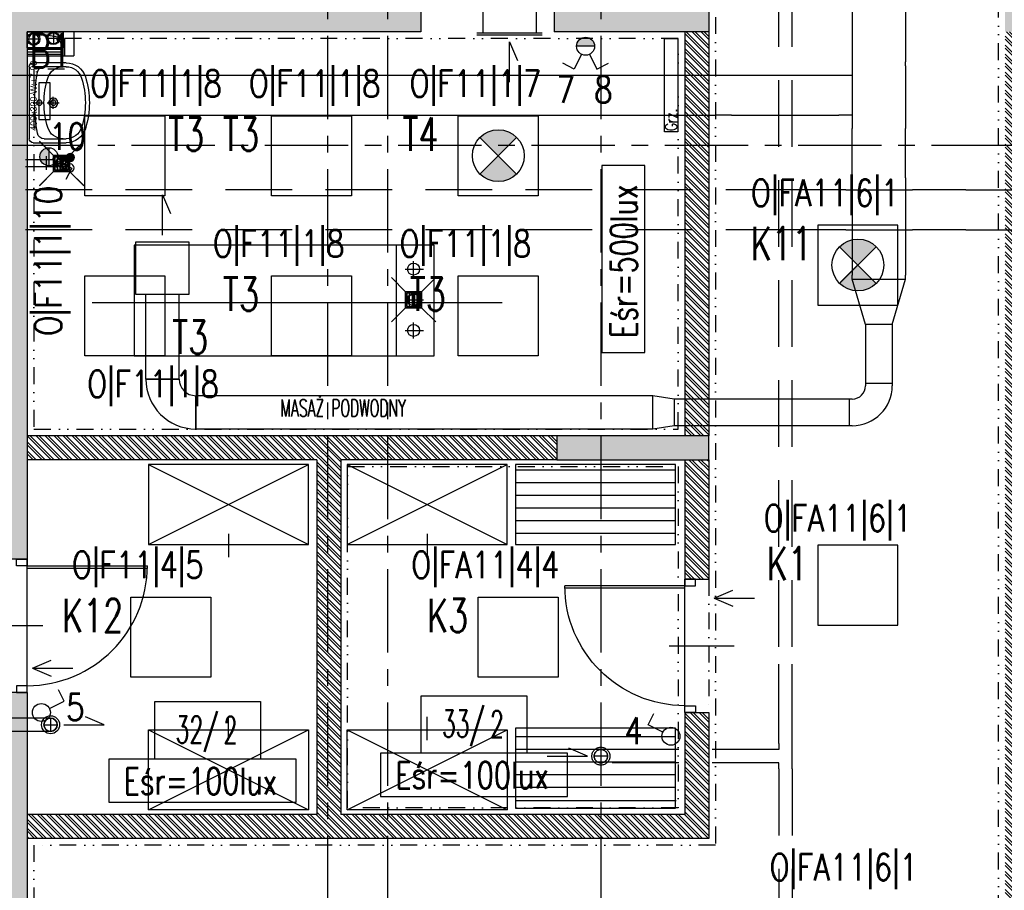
# Model space of a CAD drawing. Extents: x 41755 to 123924, y -112333 to 86187.
# Tile 187 of 256: x 100525 to 101263, y -9720 to -9067. Entities that reach past the tile are written whole.
import ezdxf
from ezdxf.enums import TextEntityAlignment as Align

# ---------------------------------------------------------------- set-up
doc = ezdxf.new("R2010")
doc.units = 0
doc.header["$LTSCALE"] = 50
for name, pattern in [('CENTER', [2, 1.25, -0.25, 0.25, -0.25]), ('DASHDOT', [1, 0.5, -0.25, 0, -0.25]), ('DASHED', [0.75, 0.5, -0.25]), ('DASHED2', [0.375, 0.25, -0.125]), ('DIVIDE', [31.75, 12.7, -6.35, 0, -6.35, 0, -6.35])]:
    doc.linetypes.add(name, pattern=pattern)
doc.layers.get('0').update_dxf_attribs({"color": 101, "linetype": 'CONTINUOUS'})
for name, color, linetype in [('Drz---drzwi', 5, 'CONTINUOUS'), ('E-90', 6, 'CONTINUOUS'), ('E35', 6, 'CONTINUOUS'), ('Ins-co', 2, 'CONTINUOUS'), ('Ins-kan', 54, 'CONTINUOUS'), ('Ins-went', 141, 'CONTINUOUS'), ('Ins-wod', 4, 'CONTINUOUS'), ('Opis-pom', 6, 'CONTINUOUS'), ('Opis_pom_ramka', 6, 'CONTINUOUS'), ('Os-osie glowne', 1, 'CENTER'), ('Przebicia', 4, 'CONTINUOUS'), ('Sc-beton', 7, 'CONTINUOUS'), ('Sc-beton-hatch', 86, 'CONTINUOUS'), ('Sc-cegla pustak', 42, 'CONTINUOUS'), ('Sc-cegla pustak-hatch', 8, 'CONTINUOUS'), ('Sc-gk', 120, 'CONTINUOUS'), ('Sc-nadproza kon', 5, 'DASHED2'), ('Sc-silikat', 61, 'CONTINUOUS'), ('Suf-widok', 8, 'CONTINUOUS'), ('W-otwor-strop', 1, 'CONTINUOUS'), ('Wyp-meble', 155, 'CONTINUOUS'), ('Wyp-sanitar', 131, 'CONTINUOUS')]:
    doc.layers.add(name, color=color, linetype=linetype)
doc.styles.add('dwg_opis podstawowy', font='romans.shx', dxfattribs={"width": 0.9})
doc.styles.add('KA wymiar', font='romans.shx', dxfattribs={"width": 0.6})
doc.styles.add('ROMANS', font='romans', dxfattribs={"width": 0.85})
doc.linetypes.add('BATTING', pattern='A,0.0001,-0.1,[134,ltypeshp.shx,S=0.1,R=0,X=-0.1,Y=0],-0.2,[134,ltypeshp.shx,S=0.1,R=180,X=0.1,Y=0],-0.1', length=0.4001)

# ---------------------------------------------------------------- blocks, each defined once
blk = doc.blocks.new('_0630_DRZWI_90')
at = {"ltscale": 7}
for p, q in [((5, 8), (5, 98)), ((6.8, 8), (6.8, 97.98))]:
    blk.add_line(p, q, dxfattribs=at)
at = {"ltscale": 25}
for p, q in [((50, 19.7), (50, -28.9)), ((5, 8), (0, 8)), ((0, 8), (5, 8)), ((0, 0), (0, 8)), ((95, 8), (5, 8)), ((5, 8), (5, 0)), ((95, 8), (95, 0)), ((100, 8), (95, 8)), ((100, 0), (100, 8)), ((5, 0), (0, 0)), ((5, 0), (0, 0)), ((95, 0), (100, 0)), ((95, 0), (100, 0))]:
    blk.add_line(p, q, dxfattribs=at)
at = {"ltscale": 7}
blk.add_arc((5, 8), 90, 0, 90, dxfattribs=at)
blk = doc.blocks.new('umywalka_60x45')
at = {"ltscale": 25}
for p, q in [((-27, 0), (27, 0)), ((-30, -27.72), (-30, -3)), ((0, -4.5), (0, -10.5)), ((30, -3), (30, -27.72)), ((-27, -27.72), (-27, -11.03)), ((3, -7.5), (-3, -7.5)), ((0, -13.5), (0, -22.5)), ((27, -11.03), (27, -27.72)), ((4.5, -18), (-4.5, -18))]:
    blk.add_line(p, q, dxfattribs=at)
for centre, radius in [((0, -7.5), 2), ((0, -18), 3.5), ((0, -18), 2)]:
    blk.add_circle(centre, radius, dxfattribs=at)
for centre, radius, start, end in [((27, -3), 3, 0, 90), ((-27, -3), 3, 90, 180), ((-22, -11.03), 5, 100.52627, 180), ((0, -129.43), 125.43, 79.47373, 100.52627), ((22, -11.03), 5, 0, 79.47373), ((-15, -25.28), 12, 107.3129, 180), ((0, -73.4), 62.4, 72.6871, 107.3129), ((15, -25.28), 12, 0, 72.6871), ((-15, -27.72), 15, 180, 252.6871), ((-15, -27.72), 12, 180, 252.6871), ((15, -27.72), 12, 287.3129, 0), ((15, -27.72), 15, 287.3129, 0), ((0, 20.4), 65.4, 252.6871, 287.3129), ((0, 20.4), 62.4, 252.6871, 287.3129)]:
    blk.add_arc(centre, radius, start, end, dxfattribs=at)
blk = doc.blocks.new('_opis_pom_metka')
at = {"layer": 'Opis_pom_ramka'}
blk.add_lwpolyline([(-33.13, 0), (32.87, 0), (32.87, -36), (-33.13, -36)], close=True, dxfattribs=at)
at = {"style": 'KA wymiar', "width": 0.6}
blk.add_attdef('KO/', text='', height=16.8, dxfattribs=at).set_placement((3.45, -25.87), align=Align.RIGHT)
blk.add_attdef('NR', (3.8, -26.16), '', height=16.8, dxfattribs=at)
blk = doc.blocks.new('_STRZAŁKA_WENT')
for q in [(-6.02, -14.01), (0, -30.24), (6.02, -14.01)]:
    blk.add_line((0, 0), q)
blk = doc.blocks.new('_dkjhsjhkfgh')
at = {"layer": 'Ins-went', "ltscale": 2}
for p, q in [((1358.44, 1622.6), (1358.44, 1337.5)), ((1398.44, 1622.6), (1398.44, 1337.5)), ((1358.44, 1337.52), (1358.44, 1287.52)), ((1398.44, 1334.52), (1398.44, 1337.52)), ((1398.44, 1334.52), (1398.44, 1290.52)), ((444.04, 1327.52), (1256.04, 1327.52)), ((1256.04, 1327.52), (1268.04, 1327.52)), ((1268.04, 1327.52), (1348.44, 1327.52)), ((1348.44, 1327.52), (1358.44, 1327.52)), ((444.04, 1297.52), (1256.04, 1297.52)), ((1268.04, 1297.52), (1256.04, 1297.52)), ((1268.04, 1297.52), (1348.44, 1297.52)), ((1358.44, 1297.52), (1348.44, 1297.52)), ((1358.44, 1284.52), (1358.44, 1287.52)), ((1358.44, 1250.52), (1358.44, 1284.52)), ((1398.44, 1290.52), (1398.44, 1287.52)), ((1398.44, 1284.52), (1398.44, 1287.52)), ((1398.44, 1250.52), (1398.44, 1284.52)), ((1358.44, 1250.52), (1358.44, 1247.52)), ((1358.44, 1247.52, -3680), (1358.44, 1177.52, -3680)), ((1398.44, 1250.52), (1398.44, 1247.52)), ((1398.44, 1247.52, -3680), (1398.44, 1177.52, -3680)), ((1358.44, 1174.52), (1358.44, 1177.52)), ((1358.44, 1174.52), (1398.44, 1174.52)), ((1368.44, 1140.52), (1358.44, 1174.52)), ((1388.44, 1140.52), (1398.44, 1174.52)), ((1398.44, 1174.52), (1398.44, 1177.52)), ((1388.44, 1140.52), (1368.44, 1140.52)), ((1368.44, 1140.52), (1368.44, 1137.52)), ((1368.44, 1137.52), (1368.44, 1099.52)), ((1388.44, 1140.52), (1388.44, 1137.52)), ((1388.44, 1137.52), (1388.44, 1099.52)), ((853.84, 1099.52), (828.84, 1099.52)), ((828.84, 1099.52), (853.84, 1099.52)), ((1368.44, 1099.52), (1368.44, 1094.52)), ((1368.44, 1096.52), (1388.44, 1096.52)), ((1388.44, 1099.52), (1388.44, 1094.52)), ((866.34, 1087.02), (866.34, 1062.02)), ((866.34, 1062.02), (866.34, 1087.02)), ((1202.84, 1087.02), (866.34, 1087.02)), ((1208.84, 1087.02), (1202.84, 1087.02)), ((1224.84, 1084.52), (1208.84, 1087.02)), ((1208.84, 1062.02), (1208.84, 1087.02)), ((1224.84, 1084.52), (1224.84, 1064.52)), ((1227.84, 1084.52), (1224.84, 1084.52)), ((1353.44, 1084.52), (1227.84, 1084.52)), ((1358.44, 1084.52), (1353.44, 1084.52)), ((1356.44, 1064.52), (1356.44, 1084.52)), ((1224.84, 1064.52), (1208.84, 1062.02)), ((1227.84, 1064.52), (1224.84, 1064.52)), ((1353.44, 1064.52), (1227.84, 1064.52)), ((1358.44, 1064.52), (1353.44, 1064.52)), ((1202.84, 1062.02), (866.34, 1062.02)), ((1208.84, 1062.02), (1202.84, 1062.02)), ((757.43, 845.22), (757.43, 835.22)), ((752.43, 840.22), (762.43, 840.22))]:
    blk.add_line(p, q, dxfattribs=at)
for points in [[(841.34, 1207.5), (841.34, 1237.74), (847.37, 1223.73)], [(767.43, 840.22), (797.67, 840.22), (783.66, 846.24)]]:
    blk.add_lwpolyline(points, dxfattribs=at)
blk.add_lwpolyline([(821.49, 1202.5), (861.19, 1202.5), (861.19, 1162.8), (821.49, 1162.8)], close=True, dxfattribs=at)
for radius in [6.75, 5]:
    blk.add_circle((757.43, 840.22), radius, dxfattribs=at)
for centre, radius, start, end in [((866.34, 1099.52), 37.5, 180, 270), ((866.34, 1099.52), 12.5, 180, 270), ((1358.44, 1094.52), 10, 270, 0), ((1358.44, 1094.52), 30, 270, 0), ((757.43, 840.22), 5, 90, 270), ((757.43, 840.22), 5, 270, 90)]:
    blk.add_arc(centre, radius, start, end, dxfattribs=at)
for points in [[(828.84, 1099.52), (828.84, 1162.8)], [(853.84, 1099.52), (853.84, 1162.8)], [(757.43, 845.22), (671.73, 845.22)], [(757.43, 835.22), (671.73, 835.22)]]:
    blk.add_spline(points, degree=3, dxfattribs=at)
blk = doc.blocks.new('_ODWODNIENIE_KRATKA')
for p, q in [((-12, 0), (-22.61, 10.61)), ((0, 0), (10.61, 10.61)), ((-11, -2.99), (-1, -2.99)), ((-1, -4.99), (-11, -4.99)), ((-11, -6.99), (-1, -6.99)), ((-22.61, -22.6), (-12, -11.99)), ((-1, -8.99), (-11, -8.99)), ((10.61, -22.6), (0, -11.99))]:
    blk.add_line(p, q)
for points in [[(0, -11.99), (0, 0), (-12, 0), (-12, -11.99)], [(-1, -10.99), (-1, -1), (-11, -1), (-11, -10.99)]]:
    blk.add_lwpolyline(points, close=True)
blk = doc.blocks.new('_dfkfjhk')
blk.add_hatch(color=256).paths.add_polyline_path([(-1.62, -30.68, 1), (-1.62, -36.67, 1)])
for p, q in [((0, 0), (0, -20.8)), ((5.2, 0), (5.2, -20.8)), ((-2.6, -15.6), (7.8, -15.6)), ((-0.5, -29.55), (-0.06, -26.96)), ((2.04, -28.63), (-0.5, -29.55)), ((-0.06, -26.96), (2.04, -28.63))]:
    blk.add_line(p, q)
for centre in [(-1.62, -33.67), (6.31, -33.51)]:
    blk.add_circle(centre, 3)
for centre, radius, start, end in [((-0.18, -22.87), 2.08, 85.0473, 258.62939), ((5.02, -22.87), 2.08, 85.0473, 258.62939), ((-1.63, -27.25), 2.57, 296.22445, 65.93842), ((3.57, -27.25), 2.57, 296.22445, 65.93842)]:
    blk.add_arc(centre, radius, start, end)
for points in [[(-0.06, -26.96), (2.04, -28.63), (-0.5, -29.55)], [(5.2, -26.96), (7.3, -28.63), (4.76, -29.55)]]:
    blk.add_solid(points)

msp = doc.modelspace()

# ---------------------------------------------------------------- hatches: boundary and pattern name
at = {"layer": 'E35'}
for points in [[(100942.757, -9086.548), (100956.257, -9086.548, 1)], [(100547.16, -9176.135), (100547.16, -9162.635, 1)]]:
    msp.add_hatch(color=256, dxfattribs=at).paths.add_polyline_path(points)
h = msp.add_hatch(color=256, dxfattribs=at)
edge = h.paths.add_edge_path()
edge.add_line((100884.07, -9168.641), (100897.816, -9154.895))
edge.add_ellipse((100884.07, -9168.641), major_axis=(13.746, 13.746), ratio=1, start_angle=360, end_angle=450)
edge.add_line((100870.324, -9154.895), (100884.07, -9168.641))
edge = h.paths.add_edge_path()
edge.add_line((100897.816, -9182.388), (100884.07, -9168.641))
edge.add_line((100884.07, -9168.641), (100870.324, -9182.388))
edge.add_ellipse((100884.07, -9168.641), major_axis=(-13.746, 13.746), ratio=1, start_angle=90, end_angle=180)
h = msp.add_hatch(color=256, dxfattribs=at)
edge = h.paths.add_edge_path()
edge.add_line((101153.684, -9250.641), (101167.43, -9236.895))
edge.add_ellipse((101153.684, -9250.641), major_axis=(13.746, 13.746), ratio=1, start_angle=360, end_angle=450)
edge.add_line((101139.938, -9236.895), (101153.684, -9250.641))
edge = h.paths.add_edge_path()
edge.add_line((101167.43, -9264.388), (101153.684, -9250.641))
edge.add_line((101153.684, -9250.641), (101139.938, -9264.388))
edge.add_ellipse((101153.684, -9250.641), major_axis=(-13.746, 13.746), ratio=1, start_angle=90, end_angle=180)
at = {"layer": 'Sc-beton-hatch'}
h = msp.add_hatch(dxfattribs=at)
h.set_pattern_fill('ANSI33', color=256, style=0)
h.set_pattern_definition([(45, (48983.4185, 565.478), (-4.49012806, 4.49012806), []), (45, (48987.9087, 565.478), (-4.49012806, 4.49012806), [3.175, -1.5875])])
h.paths.add_polyline_path([(102400.966, -5400.641), (102380.966, -5400.641), (102380.966, -5500.641), (102330.966, -5500.641), (102330.966, -5520.641), (102380.966, -5520.641), (102380.966, -5973.641), (102400.966, -5973.641)])
h.paths.add_polyline_path([(101710.966, -5330.585), (101710.966, -5560.641), (101730.966, -5560.641), (101730.966, -5520.641), (101770.966, -5520.641), (101770.966, -5500.641), (101730.966, -5500.641), (101730.966, -5327.797, 0.0068353), (101990.084, -5287.78), (101987.07, -5268.006, -0.0084051), (101668.963, -5316.121), (101671.621, -5335.944, 0.0010351)])
h.paths.add_polyline_path([(101738.466, -5895.641), (101703.466, -5895.641), (101703.466, -5930.641), (101738.466, -5930.641)])
h.paths.add_polyline_path([(101695.966, -6277.641), (101730.966, -6277.641), (101730.966, -6242.641), (101695.966, -6242.641)])
h.paths.add_polyline_path([(102400.966, -6108.641), (102380.966, -6108.641), (102380.966, -6330.641), (102400.966, -6330.641)])
h.paths.add_polyline_path([(100985.966, -5895.641), (100950.966, -5895.641), (100950.966, -5930.641), (100985.966, -5930.641)], flags=17)
h.paths.add_polyline_path([(100765.966, -5910.641), (100765.966, -5413.927, 0.0063955), (101010.966, -5401.354), (101009.686, -5381.395, -0.0079596), (100705.366, -5396.058), (100706.01, -5416.048, 0.0010422), (100745.966, -5414.677), (100745.966, -6082.641), (100765.966, -6082.641), (100765.966, -5930.641), (100798.966, -5930.641), (100798.966, -5930.637), (100798.966, -5910.641)])
h.paths.add_polyline_path([(100310.966, -6262.641), (100410.966, -6262.641), (100410.966, -6460.641), (100430.966, -6460.641), (100430.966, -6262.641), (100765.966, -6262.641), (100765.966, -6237.641), (100745.966, -6237.641), (100745.966, -6242.641), (100330.966, -6242.641), (100330.966, -5420.801, 0.0010428), (100370.966, -5420.993), (100371.02, -5400.99, -0.0015651), (100310.966, -5400.641)])
h.paths.add_polyline_path([(100970.966, -6242.641), (100950.966, -6242.641), (100950.966, -6900.641), (100927.966, -6900.641), (100927.966, -6920.641), (100950.966, -6920.641), (100950.966, -7503.141), (100970.966, -7503.141), (100970.966, -6920.641), (101261.966, -6920.641), (101261.966, -7235.641), (101281.966, -7235.641), (101334.966, -7235.641), (101334.966, -7215.641), (101281.966, -7215.641), (101281.966, -6900.641), (100970.966, -6900.641)])
h.paths.add_polyline_path([(100410.966, -6710.641), (100430.966, -6710.641), (100430.966, -6610.641), (100410.966, -6610.641)])
h.paths.add_polyline_path([(100410.966, -6960.641), (100430.966, -6960.641), (100430.966, -6920.641), (100470.966, -6920.641), (100470.966, -6900.641), (100430.966, -6900.641), (100430.966, -6860.641), (100410.966, -6860.641)])
h.paths.add_polyline_path([(100790.966, -6920.641), (100790.966, -6900.641), (100725.966, -6900.641), (100725.966, -6920.641)])
h.paths.add_polyline_path([(101334.966, -6920.641), (101334.966, -6900.641), (101281.966, -6900.641), (101281.966, -6920.641)], flags=17)
h.paths.add_polyline_path([(101556.966, -6920.641), (101556.966, -6900.641), (101468.966, -6900.641), (101468.966, -6920.641)])
h.paths.add_polyline_path([(101710.966, -6900.641), (101690.966, -6900.641), (101690.966, -6920.641), (101710.966, -6920.641)])
h.paths.add_polyline_path([(101730.966, -6900.641), (101710.966, -6900.641), (101710.966, -6920.641), (101710.966, -7215.641), (101690.966, -7215.641), (101690.966, -7235.641), (101730.966, -7235.641)])
h.paths.add_polyline_path([(101488.966, -7215.641), (101468.966, -7215.641), (101468.966, -7235.641), (101556.966, -7235.641), (101556.966, -7215.641), (101503.966, -7215.641), (101503.966, -6920.641), (101488.966, -6920.641)])
h.paths.add_polyline_path([(102400.966, -6750.641), (102380.966, -6750.641), (102380.966, -7100.641), (102400.966, -7100.641)])
h.paths.add_polyline_path([(102400.966, -7200.641), (102380.966, -7200.641), (102380.966, -7465.641), (102400.966, -7465.641)])
h.paths.add_polyline_path([(102380.966, -7650.641), (102332.966, -7650.641), (102332.966, -7670.641), (102380.966, -7670.641), (102380.966, -8275.641), (102400.966, -8275.641), (102400.966, -7615.641), (102380.966, -7615.641)])
h.paths.add_polyline_path([(102133.966, -7650.641), (102133.966, -7670.641), (102227.966, -7670.641), (102227.966, -7650.641)])
h.paths.add_polyline_path([(101905.966, -7650.641), (101905.966, -7670.641), (102008.966, -7670.641), (102008.966, -7650.641)])
h.paths.add_polyline_path([(101710.966, -7670.641), (101710.966, -8400.641), (101685.966, -8400.641), (101685.966, -8420.641), (101730.966, -8420.641), (101730.966, -7670.641), (101770.966, -7670.641), (101770.966, -7650.641), (101227.466, -7650.641), (101227.466, -7670.641)])
h.paths.add_polyline_path([(100950.966, -7650.641), (100430.966, -7650.641), (100430.966, -7590.641), (100410.966, -7590.641), (100410.966, -7670.641), (100745.966, -7670.641), (101092.466, -7670.641), (101092.466, -7650.641), (100970.966, -7650.641), (100970.966, -7603.141), (100950.966, -7603.141)])
h.paths.add_polyline_path([(100410.966, -7440.641), (100430.966, -7440.641), (100430.966, -7397.641), (100410.966, -7397.641)])
h.paths.add_polyline_path([(100430.966, -7110.641), (100410.966, -7110.641), (100410.966, -7307.641), (100430.966, -7307.641)])
h.paths.add_polyline_path([(100745.966, -8420.641), (100765.966, -8420.641), (100765.966, -8400.641), (100410.966, -8400.641), (100410.966, -8420.641)])
h.paths.add_polyline_path([(100765.966, -8420.641), (100785.966, -8420.641), (100785.966, -8400.641), (100765.966, -8400.641)])
h.paths.add_polyline_path([(100785.966, -8400.641), (100785.966, -8420.641), (101097.466, -8420.641), (101097.466, -8400.641)])
h.paths.add_polyline_path([(101322.966, -8420.641), (101322.966, -8400.641), (101227.466, -8400.641), (101227.466, -8420.641)], flags=17)
h.paths.add_polyline_path([(101432.966, -8400.641), (101432.966, -8420.641), (101575.966, -8420.641), (101575.966, -8400.641)])
h.paths.add_polyline_path([(101950.966, -8400.641), (101950.966, -8420.641), (102028.966, -8420.641), (102028.966, -8400.641)])
h.paths.add_polyline_path([(102138.966, -8400.641), (102138.966, -8420.641), (102380.966, -8420.641), (102380.966, -8445.641), (102400.966, -8445.641), (102400.966, -8375.641), (102380.966, -8375.641), (102380.966, -8400.641)])
h.paths.add_polyline_path([(102380.966, -8568.641), (102345.966, -8568.641), (102345.966, -8875.141), (102365.966, -8875.141), (102365.966, -8588.641), (102400.966, -8588.641), (102400.966, -8545.641), (102380.966, -8545.641)])
h.paths.add_polyline_path([(102365.966, -8995.141), (102345.966, -8995.141), (102345.966, -9050.641), (101950.966, -9050.641), (101950.966, -9075.641), (102345.966, -9075.641), (102345.966, -9105.641), (102365.966, -9105.641), (102365.966, -9075.641)])
h.paths.add_polyline_path([(102400.966, -9290.641), (102365.966, -9290.641), (102365.966, -9255.641), (102345.966, -9255.641), (102345.966, -9310.641), (102380.966, -9310.641), (102380.966, -9718.141), (102380.966, -9900.641), (101730.966, -9900.641), (101730.966, -9855.641), (101710.966, -9855.641), (101710.966, -9920.641), (102380.966, -9920.641), (102380.966, -10349.912), (102380.966, -10410.641), (102400.966, -10410.641), (102400.966, -10010.641), (102400.966, -9838.141)])
h.paths.add_polyline_path([(101730.966, -9529.641), (101710.966, -9529.641), (101710.966, -9725.641), (101730.966, -9725.641)], flags=17)
h.paths.add_polyline_path([(101710.966, -9419.641), (101730.966, -9419.641), (101730.966, -8640.641), (101710.966, -8640.641), (101710.966, -9050.641), (101414.966, -9050.641), (101414.966, -9075.641), (101710.966, -9075.641)])
h.paths.add_polyline_path([(101263.966, -9050.641), (101263.966, -9075.641), (101304.966, -9075.641), (101304.966, -9050.641)])
h.paths.add_polyline_path([(101041.966, -9075.641), (101041.966, -9050.641), (100925.966, -9050.641), (100925.966, -9075.641)])
h.paths.add_polyline_path([(100825.966, -9075.641), (100825.966, -9050.641), (100530.966, -9050.641), (100530.966, -9035.641), (100510.966, -9035.641), (100510.966, -9050.641), (100270.966, -9050.641), (100270.966, -9075.641), (100510.966, -9075.641), (100510.966, -9471.141), (100530.966, -9471.141), (100530.966, -9075.641)])
h.paths.add_polyline_path([(100530.966, -8906.641), (100510.966, -8906.641), (100510.966, -8938.641), (100530.966, -8938.641)])
h.paths.add_polyline_path([(100220.966, -9075.641), (100220.966, -9050.641), (100170.966, -9050.641), (100170.966, -9075.641)])
h.paths.add_polyline_path([(100120.966, -9075.641), (100120.966, -9050.641), (100070.966, -9050.641), (100070.966, -9075.641)])
h.paths.add_polyline_path([(100020.966, -9075.641), (100020.966, -9050.641), (99970.966, -9050.641), (99970.966, -9075.641)])
h.paths.add_polyline_path([(99920.966, -9075.641), (99920.966, -9050.641), (99880.966, -9050.641), (99880.966, -9957.641), (99980.966, -9957.641), (99980.966, -9972.641), (100000.966, -9972.641), (100000.966, -9937.641), (99900.966, -9937.641), (99900.966, -9075.641)])
h.paths.add_polyline_path([(101041.966, -9396.641), (101041.966, -9378.641), (100927.966, -9378.641), (100927.966, -9396.641)])
h.paths.add_polyline_path([(100510.966, -9725.641), (100530.966, -9725.641), (100530.966, -9571.141), (100510.966, -9571.141)])
h.paths.add_polyline_path([(100000.966, -10090.641), (100000.966, -10072.641), (99980.966, -10072.641), (99980.966, -10090.641), (99780.966, -10090.641), (99780.966, -10445.641), (100510.966, -10445.641), (100510.966, -10485.641), (100530.966, -10485.641), (100530.966, -10445.641), (100580.966, -10445.641), (100580.966, -10425.641), (100530.966, -10425.641), (100530.966, -10270.641), (100510.966, -10270.641), (100510.966, -10425.641), (99800.966, -10425.641), (99800.966, -10110.641), (100510.966, -10110.641), (100510.966, -10120.641), (100530.966, -10120.641), (100530.966, -9855.641), (100510.966, -9855.641), (100510.966, -10090.641)])
h.paths.add_polyline_path([(100970.966, -9920.641), (101087.466, -9920.641), (101087.466, -9900.641), (100750.966, -9900.641), (100750.966, -9920.641), (100950.966, -9920.641), (100950.966, -10425.641), (100730.966, -10425.641), (100730.966, -10445.641), (100790.966, -10445.641), (100790.966, -10485.641), (100810.966, -10485.641), (100810.966, -10445.641), (101070.966, -10445.641), (101070.966, -10425.641), (100970.966, -10425.641)])
h.paths.add_polyline_path([(101197.466, -9900.641), (101197.466, -9920.641), (101261.966, -9920.641), (101261.966, -10425.641), (101220.966, -10425.641), (101220.966, -10445.641), (101802.966, -10445.641), (101802.966, -10425.641), (101281.966, -10425.641), (101281.966, -9900.641)])
h.paths.add_polyline_path([(102365.966, -10445.641), (102365.966, -10425.641), (102320.966, -10425.641), (102320.966, -10445.641)])
h.paths.add_polyline_path([(102383.466, -10428.141), (102365.966, -10445.641), (102400.966, -10445.641)])
h.paths.add_polyline_path([(102365.966, -10410.641), (102365.966, -10445.641), (102383.466, -10428.141)])
h.paths.add_polyline_path([(102365.966, -10410.641), (102383.466, -10428.141), (102400.966, -10410.641)])
h.paths.add_polyline_path([(102400.966, -10410.641), (102383.466, -10428.141), (102400.966, -10445.641)])
at = {"layer": 'Sc-cegla pustak-hatch'}
h = msp.add_hatch(dxfattribs=at)
h.set_pattern_fill('ANSI32', color=256, scale=0.5, angle=90, style=0)
h.set_pattern_definition([(135, (48983.4185, 565.478), (-3.36759605, -3.36759605), []), (135, (48983.4185, 567.723), (-3.36759605, -3.36759605), [])])
h.paths.add_polyline_path([(101775.966, -6918.641), (101775.966, -6900.641), (101730.966, -6900.641), (101730.966, -6918.641)])
h.paths.add_polyline_path([(101950.966, -6918.641), (101950.966, -7430.641), (101968.966, -7430.641), (101968.966, -7403.641), (102042.966, -7403.641), (102050.966, -7403.641), (102050.966, -7411.641), (102042.966, -7411.641), (102042.966, -7430.641), (102068.766, -7430.641), (102068.766, -7412.641), (102060.966, -7412.641), (102060.966, -7385.641), (101968.966, -7385.641), (101968.966, -7036.641), (102033.966, -7036.641), (102033.966, -7018.641), (101968.966, -7018.641), (101968.966, -6900.641), (101905.966, -6900.641), (101905.966, -6918.641)])
h.paths.add_polyline_path([(102133.966, -7018.641), (102133.966, -7036.641), (102380.966, -7036.641), (102380.966, -7018.641)])
h.paths.add_polyline_path([(102380.966, -7430.641), (102380.966, -7412.641), (102168.766, -7412.641), (102168.766, -7430.641)])
h.paths.add_polyline_path([(101950.966, -7898.641), (101968.966, -7898.641), (101968.966, -7670.641), (101950.966, -7670.641)])
h.paths.add_polyline_path([(101078.966, -7412.641), (101078.966, -7144.641), (101060.966, -7144.641), (101060.966, -7430.641), (101261.966, -7430.641), (101261.966, -7473.141), (101279.966, -7473.141), (101279.966, -7402.641), (101261.966, -7402.641), (101261.966, -7412.641)])
h.paths.add_polyline_path([(101279.966, -7235.641), (101261.966, -7235.641), (101261.966, -7302.641), (101279.966, -7302.641)])
h.paths.add_polyline_path([(100885.966, -7412.641), (100885.966, -7430.641), (100950.966, -7430.641), (100950.966, -7412.641)])
h.paths.add_polyline_path([(100785.966, -7430.641), (100785.966, -7412.641), (100727.966, -7412.641), (100727.966, -7430.641)])
h.paths.add_polyline_path([(100637.966, -7430.641), (100637.966, -7412.641), (100430.966, -7412.641), (100430.966, -7430.641)])
h.paths.add_polyline_path([(100410.966, -7790.641), (100428.966, -7790.641), (100428.966, -7670.641), (100410.966, -7670.641)])
h.paths.add_polyline_path([(100410.966, -8005.641), (100428.966, -8005.641), (100428.966, -8000.641), (101023.966, -8000.641), (101023.966, -8064.641), (101041.966, -8064.641), (101041.966, -7926.641), (101023.966, -7926.641), (101023.966, -7982.641), (100765.966, -7982.641), (100765.966, -7900.641), (100747.966, -7900.641), (100747.966, -7982.641), (100428.966, -7982.641), (100428.966, -7940.641), (100410.966, -7940.641)])
h.paths.add_polyline_path([(100765.966, -7670.641), (100747.966, -7670.641), (100747.966, -7800.641), (100765.966, -7800.641)])
h.paths.add_polyline_path([(101041.966, -7670.641), (101023.966, -7670.641), (101023.966, -7826.641), (101041.966, -7826.641)])
h.paths.add_polyline_path([(101279.966, -7603.141), (101261.966, -7603.141), (101261.966, -7650.641), (101279.966, -7650.641)])
h.paths.add_polyline_path([(101279.966, -7670.641), (101261.966, -7670.641), (101261.966, -8400.641), (101279.966, -8400.641), (101279.966, -8004.641), (101575.966, -8004.641), (101575.966, -7986.641), (101279.966, -7986.641)])
h.paths.add_polyline_path([(101041.966, -8164.641), (101023.966, -8164.641), (101023.966, -8400.641), (101041.966, -8400.641)])
h.paths.add_polyline_path([(100428.966, -8155.641), (100410.966, -8155.641), (100410.966, -8220.641), (100428.966, -8220.641)])
h.paths.add_polyline_path([(100410.966, -8400.641), (100428.966, -8400.641), (100428.966, -8370.641), (100410.966, -8370.641)])
h.paths.add_polyline_path([(100428.966, -8435.641), (100428.966, -8420.641), (100410.966, -8420.641), (100410.966, -8435.641)])
h.paths.add_polyline_path([(100410.966, -8650.641), (100428.966, -8650.641), (100428.966, -8585.641), (100410.966, -8585.641)])
h.paths.add_polyline_path([(100410.966, -8924.641), (100510.966, -8924.641), (100510.966, -8906.641), (100428.966, -8906.641), (100428.966, -8800.641), (100410.966, -8800.641)])
h.paths.add_polyline_path([(100747.966, -8740.641), (100765.966, -8740.641), (100765.966, -8432.641), (100747.966, -8432.641)])
h.paths.add_polyline_path([(101023.966, -9050.641), (101041.966, -9050.641), (101041.966, -8895.641), (101023.966, -8895.641)])
h.paths.add_polyline_path([(101023.966, -8795.641), (101041.966, -8795.641), (101041.966, -8420.641), (101023.966, -8420.641)])
h.paths.add_polyline_path([(101710.966, -8004.641), (101710.966, -7986.641), (101685.966, -7986.641), (101685.966, -8004.641)])
h.paths.add_polyline_path([(101977.966, -8028.641), (101977.966, -8102.641), (101950.966, -8102.641), (101950.966, -8400.641), (101968.966, -8400.641), (101968.966, -8120.641), (102380.966, -8120.641), (102380.966, -8102.641), (101995.966, -8102.641), (101995.966, -8010.641), (101968.966, -8010.641), (101968.966, -7988.641), (101950.966, -7988.641), (101950.966, -8028.641)])
h.paths.add_polyline_path([(101968.966, -8658.641), (101968.966, -8420.641), (101950.966, -8420.641), (101950.966, -8640.641), (101905.966, -8640.641), (101905.966, -8658.641)])
h.paths.add_polyline_path([(101950.966, -8778.641), (101950.966, -8796.641), (102345.966, -8796.641), (102345.966, -8778.641)])
h.paths.add_polyline_path([(101657.966, -8640.641), (101657.966, -8658.641), (101695.966, -8658.641), (101710.966, -8658.641), (101710.966, -8640.641)])
h.paths.add_polyline_path([(101775.966, -8658.641), (101775.966, -8640.641), (101730.966, -8640.641), (101730.966, -8658.641)])
h.paths.add_polyline_path([(101547.966, -8658.641), (101547.966, -8640.641), (101465.966, -8640.641), (101465.966, -8595.641), (101447.966, -8595.641), (101447.966, -8640.641), (101432.966, -8640.641), (101432.966, -8658.641)])
h.paths.add_polyline_path([(101465.966, -8420.641), (101447.966, -8420.641), (101447.966, -8465.641), (101465.966, -8465.641)])
h.paths.add_polyline_path([(101263.966, -8640.641), (101263.966, -9050.641), (101281.966, -9050.641), (101281.966, -8658.641), (101322.966, -8658.641), (101322.966, -8640.641)])
h.paths.add_polyline_path([(100530.966, -9378.641), (100530.966, -9396.641), (100747.966, -9396.641), (100747.966, -9662.641), (100530.966, -9662.641), (100530.966, -9680.641), (101041.966, -9680.641), (101041.966, -9586.141), (101023.966, -9586.141), (101023.966, -9662.641), (100765.966, -9662.641), (100765.966, -9396.641), (100927.966, -9396.641), (100927.966, -9378.641)])
h.paths.add_polyline_path([(101041.966, -9396.641), (101023.966, -9396.641), (101023.966, -9486.141), (101041.966, -9486.141)], flags=17)
h.paths.add_polyline_path([(101041.966, -9075.641), (101023.966, -9075.641), (101023.966, -9378.641), (101041.966, -9378.641)])
h.paths.add_polyline_path([(101664.077, -9409.641), (101664.077, -9391.641), (101281.966, -9391.641), (101281.966, -9075.641), (101263.966, -9075.641), (101263.966, -9725.641), (101281.966, -9725.641), (101281.966, -9680.641), (101710.966, -9680.641), (101710.966, -9662.641), (101281.966, -9662.641), (101281.966, -9409.641)])
h.paths.add_polyline_path([(102345.966, -9310.641), (102345.966, -9292.641), (101950.966, -9292.641), (101950.966, -9310.641)])
h.paths.add_polyline_path([(101950.966, -9552.641), (101968.966, -9552.641), (101968.966, -9542.641), (102380.966, -9542.641), (102380.966, -9524.641), (101968.966, -9524.641), (101968.966, -9418.641), (101950.966, -9418.641)])
h.paths.add_polyline_path([(101968.966, -9672.641), (101968.966, -9662.641), (101950.966, -9662.641), (101950.966, -9790.641), (101968.966, -9790.641), (101968.966, -9690.641), (102118.966, -9690.641), (102118.966, -9900.641), (102136.966, -9900.641), (102136.966, -9672.641)])
h.paths.add_polyline_path([(101950.966, -9890.641), (101950.966, -9900.641), (101968.966, -9900.641), (101968.966, -9890.641)])
h.paths.add_polyline_path([(101263.966, -9900.641), (101281.966, -9900.641), (101281.966, -9855.641), (101263.966, -9855.641)])
h.paths.add_polyline_path([(100768.966, -10090.641), (100768.966, -10030.641), (100750.966, -10030.641), (100750.966, -10120.641), (100768.966, -10120.641), (100768.966, -10108.641), (100950.966, -10108.641), (100950.966, -10090.641)])
h.paths.add_polyline_path([(100768.966, -10220.641), (100750.966, -10220.641), (100750.966, -10425.641), (100768.966, -10425.641)])
h.paths.add_polyline_path([(100768.966, -9930.641), (100768.966, -9920.641), (100750.966, -9920.641), (100750.966, -9930.641)])
at = {"layer": 'W-otwor-strop'}
for points in [[(100530.966, -9075.641), (100557.966, -9075.641), (100557.966, -9087.641), (100553.966, -9079.641)], [(100550.71, -9168.456), (100561.699, -9169.456), (100562.7, -9180.456), (100562.7, -9168.456)], [(100814.569, -9270.633), (100825.558, -9271.633), (100826.558, -9282.633), (100826.558, -9270.633)]]:
    msp.add_hatch(color=256, dxfattribs=at).paths.add_polyline_path(points)

# ---------------------------------------------------------------- linework, layer by layer
at = {"layer": 'E35'}
for p, q in [((100956.257, -9086.548), (100942.757, -9086.548)), ((100946.485, -9092.583), (100940.959, -9103.619)), ((100952.529, -9092.583), (100958.055, -9103.619)), ((100940.959, -9103.619), (100932.423, -9099.345)), ((100958.055, -9103.619), (100966.591, -9099.345)), ((100870.324, -9154.895), (100897.816, -9182.388)), ((100870.324, -9182.388), (100897.816, -9154.895)), ((100547.16, -9162.635), (100547.16, -9176.135)), ((100553.196, -9172.407), (100564.231, -9177.933)), ((100564.231, -9177.933), (100559.957, -9186.469)), ((101139.938, -9236.895), (101167.43, -9264.388)), ((101139.938, -9264.388), (101167.43, -9236.895)), ((100558.565, -9577.705), (100554.291, -9569.17)), ((100547.529, -9583.231), (100558.565, -9577.705)), ((100996.367, -9595.479), (101000.641, -9586.944)), ((101007.403, -9601.005), (100996.367, -9595.479))]:
    msp.add_line(p, q, dxfattribs=at)
at = {"layer": 'E35', "linetype": 'Continuous', "ltscale": 0.3}
for p, q in [((100871.11, -9181.601), (100897.03, -9155.681)), ((101140.724, -9263.601), (101166.644, -9237.681))]:
    msp.add_line(p, q, dxfattribs=at)
at = {"layer": 'E35'}
msp.add_lwpolyline([(100539.714, -9141.6), (100547.988, -9141.6), (100547.988, -9113.902), (100539.714, -9113.902)], close=True, dxfattribs=at)
at = {"layer": 'E35', "linetype": 'Continuous', "ltscale": 0.3}
for points in [[(100574.135, -9138.641), (100634.135, -9138.641), (100634.135, -9198.641), (100574.135, -9198.641)], [(100714.103, -9138.641), (100774.103, -9138.641), (100774.103, -9198.641), (100714.103, -9198.641)], [(100854.07, -9138.641), (100914.07, -9138.641), (100914.07, -9198.641), (100854.07, -9198.641)], [(100993.928, -9316.363), (100993.928, -9176.03), (100961.649, -9176.03), (100961.649, -9316.363)], [(101123.684, -9280.641), (101183.684, -9280.641), (101183.684, -9220.641), (101123.684, -9220.641)], [(100574.135, -9258.641), (100634.135, -9258.641), (100634.135, -9318.641), (100574.135, -9318.641)], [(100714.103, -9258.641), (100774.103, -9258.641), (100774.103, -9318.641), (100714.103, -9318.641)], [(100854.07, -9258.641), (100914.07, -9258.641), (100914.07, -9318.641), (100854.07, -9318.641)], [(101123.684, -9520.641), (101183.684, -9520.641), (101183.684, -9460.641), (101123.684, -9460.641)], [(100608.466, -9499.641), (100668.466, -9499.641), (100668.466, -9559.641), (100608.466, -9559.641)], [(100869.042, -9499.641), (100929.042, -9499.641), (100929.042, -9559.641), (100869.042, -9559.641)], [(100795.708, -9649.138), (100936.041, -9649.138), (100936.041, -9616.86), (100795.708, -9616.86)], [(100592.079, -9653.586), (100732.412, -9653.586), (100732.412, -9621.307), (100592.079, -9621.307)]]:
    msp.add_lwpolyline(points, close=True, dxfattribs=at)
at = {"layer": 'E35', "color": 5, "linetype": 'Continuous', "ltscale": 0.3}
msp.add_lwpolyline([(100854.07, -9258.641), (100914.07, -9258.641), (100914.07, -9318.641), (100854.07, -9318.641)], close=True, dxfattribs=at)
at = {"layer": 'E35'}
for centre, radius in [((100949.507, -9086.548), 6.75), ((100884.07, -9168.641), 19.44), ((100547.16, -9169.385), 6.75), ((101153.684, -9250.641), 19.44), ((100541.494, -9586.254), 6.75), ((101013.438, -9604.027), 6.75)]:
    msp.add_circle(centre, radius, dxfattribs=at)
at = {"layer": 'Ins-co'}
msp.add_lwpolyline([(101008.761, -9080.837), (101018.761, -9080.837), (101018.761, -9150.837), (101008.761, -9150.837)], close=True, dxfattribs=at)
at = {"layer": 'Ins-kan', "linetype": 'Continuous', "ltscale": 0.3}
for p, q in [((100535.715, -9086.367), (100535.715, -9075.867)), ((100550.57, -9075.862), (100550.57, -9085.312)), ((100540.965, -9081.117), (100530.465, -9081.117)), ((100545.845, -9080.587), (100555.295, -9080.587))]:
    msp.add_line(p, q, dxfattribs=at)
at = {"layer": 'Ins-kan', "linetype": 'DASHED', "ltscale": 0.3}
for p, q in [((100551.96, -9174.515), (100561.41, -9174.515)), ((100556.685, -9169.79), (100556.685, -9179.24)), ((100815.819, -9276.692), (100825.269, -9276.692)), ((100820.544, -9271.967), (100820.544, -9281.417))]:
    msp.add_line(p, q, dxfattribs=at)
at = {"layer": 'Ins-kan', "linetype": 'Continuous', "ltscale": 0.3}
for centre, radius in [((100535.715, -9081.117), 4.77), ((100550.57, -9080.587), 4.725), ((100550.57, -9080.587), 4.125)]:
    msp.add_circle(centre, radius, dxfattribs=at)
at = {"layer": 'Ins-kan', "linetype": 'DASHED', "ltscale": 0.3}
for centre, radius in [((100556.685, -9174.515), 4.725), ((100556.685, -9174.515), 4.125), ((100820.544, -9276.692), 4.725), ((100820.544, -9276.692), 4.125)]:
    msp.add_circle(centre, radius, dxfattribs=at)
at = {"layer": 'Ins-kan', "linetype": 'Continuous', "ltscale": 0.3, "extrusion": (2.17336e-70, 9.7811e-55, -1)}
msp.add_ellipse((100535.715, -9081.117), major_axis=(2.722, 2.722), ratio=1, start_param=3.9269908, end_param=10.2101761, dxfattribs=at)
at = {"layer": 'Ins-went', "linetype": 'DASHED', "ltscale": 2}
for p, q in [((100872.555, -9030.725), (100872.555, -9075.625)), ((100912.555, -9030.725), (100912.555, -9075.625)), ((101094.366, -9536.925), (101094.366, -9055.725)), ((101104.366, -9536.925), (101104.366, -9055.725)), ((100917.055, -9076.625), (100868.055, -9076.625)), ((100917.055, -9078.125), (100868.055, -9078.125)), ((100872.555, -9075.625), (100872.555, -9076.625)), ((100912.555, -9075.625), (100912.555, -9076.625)), ((101104.558, -9194.325), (100310.758, -9194.325)), ((101144.558, -9194.325), (101104.558, -9194.325)), ((101144.529, -9194.304), (101194.529, -9194.304)), ((101234.562, -9194.304), (101194.562, -9194.304)), ((101234.562, -9194.304), (101333.562, -9194.304)), ((101104.558, -9224.325), (100310.758, -9224.325)), ((101144.558, -9224.325), (101104.558, -9224.325)), ((101144.529, -9224.304), (101194.529, -9224.304)), ((101234.562, -9224.304), (101194.562, -9224.304)), ((101234.562, -9224.304), (101333.562, -9224.304)), ((101094.366, -9600.082), (101094.366, -9536.882)), ((101104.366, -9600.082), (101104.366, -9536.882)), ((101094.366, -9609.582), (101094.366, -9600.082)), ((101104.366, -9609.582), (101104.366, -9600.082)), ((101094.366, -9609.582), (101094.366, -9614.082)), ((101104.366, -9628.582), (101104.366, -9609.582)), ((100960.97, -9614.003), (100960.961, -9624.003)), ((100965.965, -9619.008), (100955.965, -9618.999)), ((101094.366, -9628.582), (101094.366, -9624.082)), ((101094.366, -9628.582), (101094.366, -9849.482)), ((101104.366, -9628.582), (101104.366, -9849.482))]:
    msp.add_line(p, q, dxfattribs=at)
for points in [[(100892.555, -9113.363), (100892.555, -9083.125), (100898.578, -9097.139)], [(100920.727, -9619.008), (100950.965, -9618.999), (100936.95, -9612.981)]]:
    msp.add_lwpolyline(points, dxfattribs=at)
for radius in [6.75, 5]:
    msp.add_circle((100960.965, -9619.003), radius, dxfattribs=at)
for start, end in [(89.947696, 269.947696), (269.947696, 89.947696)]:
    msp.add_arc((100960.965, -9619.003), 5, start, end, dxfattribs=at)
for points in [[(101094.366, -9614.082), (100960.97, -9614.003)], [(101094.366, -9624.082), (100960.961, -9624.003)]]:
    msp.add_spline(points, degree=3, dxfattribs=at)
at = {"layer": 'Os-osie glowne'}
for points in [[(100755.966, -4978.641), (100755.966, -11025.641)], [(100800.966, -4978.641), (100800.966, -10955.641)], [(100960.966, -4978.641), (100960.966, -10955.641)], [(99508.966, -9160.641), (111775.966, -9160.641)]]:
    msp.add_lwpolyline(points, dxfattribs=at)
at = {"layer": 'Sc-beton'}
for points in [[(100825.966, -9050.641), (100825.966, -9075.641)], [(100925.966, -9050.641), (100925.966, -9075.641)], [(101041.966, -9050.641), (101041.966, -9075.641)], [(100825.966, -9075.641), (100530.966, -9075.641)], [(100530.966, -9075.641), (100530.966, -9471.141)], [(101041.966, -9075.641), (100925.966, -9075.641)], [(100530.966, -9471.141), (100510.966, -9471.141)], [(100530.966, -9571.141), (100510.966, -9571.141)], [(100530.966, -9571.141), (100530.966, -9725.641)]]:
    msp.add_lwpolyline(points, dxfattribs=at)
msp.add_lwpolyline([(100927.966, -9378.641), (100927.966, -9378.641), (100927.966, -9396.641), (101041.966, -9396.641), (101041.966, -9378.641)], close=True, dxfattribs=at)
at = {"layer": 'Sc-cegla pustak'}
for points in [[(101023.966, -9075.641), (101023.966, -9378.641)], [(101041.966, -9075.641), (101041.966, -9378.641)], [(100927.966, -9378.641), (100530.966, -9378.641)], [(100747.966, -9396.641), (100530.966, -9396.641)], [(100747.966, -9396.641), (100747.966, -9662.641)], [(100927.966, -9396.641), (100765.966, -9396.641)], [(100765.966, -9396.641), (100765.966, -9662.641)], [(101023.966, -9396.641), (101023.966, -9486.141)], [(101041.966, -9396.641), (101041.966, -9486.141)], [(101023.966, -9486.141), (101041.966, -9486.141)], [(101023.966, -9586.141), (101023.966, -9662.641)], [(101023.966, -9586.141), (101041.966, -9586.141)], [(101041.966, -9586.141), (101041.966, -9680.641)], [(100747.966, -9662.641), (100530.966, -9662.641)], [(101023.966, -9662.641), (100765.966, -9662.641)], [(101041.966, -9680.641), (100530.966, -9680.641)]]:
    msp.add_lwpolyline(points, dxfattribs=at)
at = {"layer": 'Sc-gk'}
for points in [[(100530.966, -9087.641), (100557.966, -9087.641)], [(100530.966, -9088.841), (100557.966, -9088.841)], [(100530.966, -9092.441), (100557.966, -9092.441)], [(100530.966, -9093.641), (100557.966, -9093.641)]]:
    msp.add_lwpolyline(points, dxfattribs=at)
at = {"layer": 'Sc-gk', "linetype": 'BATTING', "ltscale": 0.09}
msp.add_lwpolyline([(100530.966, -9090.641), (100557.966, -9090.641)], dxfattribs=at)
at = {"layer": 'Sc-nadproza kon', "linetype": 'DASHDOT', "ltscale": 0.5}
msp.add_lwpolyline([(101041.966, -9486.141), (101041.966, -9586.141)], dxfattribs=at)
at = {"layer": 'Sc-silikat'}
msp.add_line((100557.966, -9093.641), (100557.966, -9075.641), dxfattribs=at)
for points in [[(100565.966, -9075.641), (100565.966, -9093.641)], [(100557.966, -9093.641), (100565.966, -9093.641)]]:
    msp.add_lwpolyline(points, dxfattribs=at)
at = {"layer": 'Suf-widok', "linetype": 'DIVIDE', "ltscale": 0.02}
for points in [[(100562.966, -10420.641), (100745.966, -10420.641), (100745.966, -9895.641), (101258.966, -9895.641), (101258.966, -8635.641), (101442.966, -8635.641), (101442.966, -8425.641), (101046.966, -8425.641), (101046.966, -9685.641), (100535.966, -9685.641), (100535.966, -10275.641), (100562.966, -10275.641), (100562.966, -10351.641)], [(101018.966, -9080.641), (100558.966, -9080.641), (100558.966, -9103.641), (100535.966, -9103.641), (100535.966, -9373.641), (101018.966, -9373.641)], [(100770.966, -9401.641), (101018.966, -9401.641), (101018.966, -9657.641), (100770.966, -9657.641)]]:
    msp.add_lwpolyline(points, close=True, dxfattribs=at)
at = {"layer": 'W-otwor-strop', "ltscale": 0.5}
for points in [[(100530.966, -9075.641), (100557.966, -9075.641), (100557.966, -9087.641), (100530.966, -9087.641)], [(100530.966, -9075.641), (100557.966, -9075.641), (100557.966, -9087.641), (100553.966, -9079.641), (100530.966, -9075.641)], [(100550.71, -9168.456), (100562.7, -9168.456), (100562.7, -9180.456), (100550.71, -9180.456)], [(100814.569, -9270.633), (100826.558, -9270.633), (100826.558, -9282.633), (100814.569, -9282.633)]]:
    msp.add_lwpolyline(points, close=True, dxfattribs=at)
for points in [[(100550.71, -9168.456), (100561.699, -9169.456), (100562.7, -9180.456)], [(100814.569, -9270.633), (100825.558, -9271.633), (100826.558, -9282.633)]]:
    msp.add_lwpolyline(points, dxfattribs=at)
at = {"layer": 'Wyp-meble', "ltscale": 0.3}
for p, q in [((100621.836, -9460.149), (100741.836, -9400.149)), ((100621.836, -9400.149), (100741.836, -9460.149)), ((100770.725, -9460.149), (100890.725, -9400.149)), ((100770.725, -9400.149), (100890.725, -9460.149)), ((100896.886, -9404.164), (101016.886, -9404.164)), ((100896.886, -9413.689), (101016.886, -9413.689)), ((100896.886, -9423.214), (101016.886, -9423.214)), ((100896.886, -9432.739), (101016.886, -9432.739)), ((100896.886, -9442.264), (101016.886, -9442.264)), ((100681.836, -9452.326), (100681.836, -9469.771)), ((100830.725, -9452.326), (100830.725, -9469.771)), ((100896.886, -9451.789), (101016.886, -9451.789)), ((100681.836, -9606.957), (100681.836, -9589.511)), ((100830.725, -9606.957), (100830.725, -9589.511)), ((100621.836, -9599.133), (100741.836, -9659.133)), ((100621.836, -9659.133), (100741.836, -9599.133)), ((100770.725, -9599.133), (100890.725, -9659.133)), ((100770.725, -9659.133), (100890.725, -9599.133)), ((100896.886, -9604.189), (101016.886, -9604.189)), ((100896.886, -9613.714), (101016.886, -9613.714)), ((100896.886, -9623.239), (101016.886, -9623.239)), ((100896.886, -9632.764), (101016.886, -9632.764)), ((100896.886, -9642.289), (101016.886, -9642.289)), ((100897.515, -9652.335), (101017.515, -9652.335))]:
    msp.add_line(p, q, dxfattribs=at)
for points in [[(100621.836, -9460.149), (100741.836, -9460.149), (100741.836, -9400.149), (100621.836, -9400.149)], [(100770.725, -9460.149), (100890.725, -9460.149), (100890.725, -9400.149), (100770.725, -9400.149)], [(100896.886, -9460.149), (101016.886, -9460.149), (101016.886, -9400.149), (100896.886, -9400.149)], [(100621.836, -9599.133), (100741.836, -9599.133), (100741.836, -9659.133), (100621.836, -9659.133)], [(100770.725, -9599.133), (100890.725, -9599.133), (100890.725, -9659.133), (100770.725, -9659.133)], [(100896.886, -9658.12), (101016.886, -9658.12), (101016.886, -9598.12), (100896.886, -9598.12)]]:
    msp.add_lwpolyline(points, close=True, dxfattribs=at)
at = {"layer": 'Wyp-sanitar'}
for p, q in [((100807.501, -9235.641), (100807.501, -9318.192)), ((100807.501, -9235.641), (100807.501, -9318.641)), ((100820.544, -9259.702), (100820.544, -9247.683)), ((100820.544, -9259.702), (100820.544, -9247.683)), ((100814.342, -9253.683), (100828.016, -9253.683)), ((100814.342, -9253.683), (100828.016, -9253.683)), ((100820.544, -9282.702), (100820.544, -9270.683)), ((100820.544, -9282.702), (100820.544, -9270.683)), ((100579.563, -9278.641), (100886.921, -9278.641)), ((100814.342, -9276.683), (100828.016, -9276.683)), ((100814.342, -9276.683), (100828.016, -9276.683)), ((100814.342, -9299.683), (100828.016, -9299.683)), ((100814.342, -9299.683), (100828.016, -9299.683)), ((100820.544, -9305.702), (100820.544, -9293.683)), ((100820.544, -9305.702), (100820.544, -9293.683))]:
    msp.add_line(p, q, dxfattribs=at)
msp.add_lwpolyline([(100610.966, -9318.641), (100835.966, -9318.641), (100835.966, -9235.641), (100610.966, -9235.641)], close=True, dxfattribs=at)
msp.add_lwpolyline([(100610.966, -9318.641), (100835.966, -9318.641), (100835.966, -9235.641), (100610.966, -9235.641)], close=True, dxfattribs=at)
for centre in [(100820.544, -9253.683), (100820.544, -9253.683), (100820.544, -9276.683), (100820.544, -9276.683), (100820.544, -9299.683), (100820.544, -9299.683)]:
    msp.add_circle(centre, 4.506, dxfattribs=at)

# ---------------------------------------------------------------- block references
msp.add_blockref('_dkjhsjhkfgh', (99790.966, -10435.641))
at = {"layer": 'Drz---drzwi', "rotation": 270}
msp.add_blockref('_0630_DRZWI_90', (100522.966, -9471.141), dxfattribs=at)
at = {"layer": 'Drz---drzwi', "xscale": -1, "rotation": 89.99999999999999}
msp.add_blockref('_0630_DRZWI_90', (101031.966, -9486.141), dxfattribs=at)
at = {"layer": 'Ins-kan', "xscale": -1, "rotation": 89.99999999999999}
msp.add_blockref('_ODWODNIENIE_KRATKA', (100550.707, -9180.579), dxfattribs=at)
at = {"layer": 'Ins-kan', "rotation": 89.99999999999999}
for p in [(100550.71, -9168.456), (100814.569, -9270.633)]:
    msp.add_blockref('_ODWODNIENIE_KRATKA', p, dxfattribs=at)
at = {"layer": 'Ins-went', "xscale": -1, "rotation": 89.99999999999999}
for p in [(101045.903, -9500.437), (100534.903, -9553.017)]:
    msp.add_blockref('_STRZAŁKA_WENT', p, dxfattribs=at)
at = {"layer": 'Ins-wod', "xscale": -1, "rotation": 89.99999999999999}
msp.add_blockref('_dfkfjhk', (100529.561, -9171.524), dxfattribs=at)
msp.add_blockref('_dfkfjhk', (100529.561, -9171.524), dxfattribs=at)
at = {"layer": 'Opis-pom'}
ref = msp.add_blockref('_opis_pom_metka', (100866.027, -9573.66), dxfattribs=dict(at, xscale=1.2, yscale=1.2, zscale=1.2))
ref.add_attrib('KO/', '33/', dxfattribs={"layer": '0', "height": 20.16, "style": 'KA wymiar', "width": 0.6}).set_placement((100873.957, -9604.701), align=Align.RIGHT)
ref.add_attrib('NR', '2', (100877.815, -9605.057), dxfattribs={"layer": '0', "height": 20.16, "style": 'KA wymiar', "width": 0.6})
ref = msp.add_blockref('_opis_pom_metka', (100666.336, -9578.107), dxfattribs=dict(at, xscale=1.2, yscale=1.2, zscale=1.2))
ref.add_attrib('KO/', '32/', dxfattribs={"layer": '0', "height": 20.16, "style": 'KA wymiar', "width": 0.6}).set_placement((100674.266, -9609.149), align=Align.RIGHT)
ref.add_attrib('NR', '2', (100678.125, -9609.505), dxfattribs={"layer": '0', "height": 20.16, "style": 'KA wymiar', "width": 0.6})
at = {"layer": 'Wyp-sanitar', "xscale": -1, "rotation": 89.99999999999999}
msp.add_blockref('umywalka_60x45', (100532.475, -9128.933), dxfattribs=at)

# ---------------------------------------------------------------- texts
at = {"layer": 'E-90', "style": 'ROMANS'}
for s, rotation, width, p in [('O|F11|1|8', 0, 0.8, (100627.382, -9116.001)), ('O|F11|1|8', 0, 0.8, (100746.355, -9116.001)), ('O|F11|1|7', 0, 0.8, (100866.933, -9116.001)), ('7', 0, 0.8, (100934.603, -9118.989)), ('8', 360, 0.8, (100962.787, -9118.989)), ('10', 360, 0.8, (100561.069, -9154.204)), ('O|FA11|6|1', 0, 0.8, (101128.994, -9198.001)), ('O|F11|1|10', 90, 0.8, (100548.117, -9247.525)), ('Eśr=500lux', 90, 0.75, (100978.081, -9247.707)), ('O|F11|1|8', 0, 0.8, (100719.413, -9236.001)), ('O|F11|1|8', 0, 0.8, (100859.38, -9236.001)), ('O|F11|1|8', 360, 0.8, (100625.236, -9341.282)), ('O|FA11|6|1', 360, 0.8, (101138.505, -9441.894)), ('O|F11|4|5', 0, 0.8, (100613.776, -9477.001)), ('O|FA11|4|4', 0, 0.8, (100874.352, -9477.001)), ('5', 0, 0.8, (100566.931, -9582.238)), ('4', 360, 0.8, (100985.512, -9600.012)), ('Eśr=100lux', 360, 0.75, (100864.363, -9633.291)), ('Eśr=100lux', 360, 0.75, (100660.735, -9637.739)), ('O|FA11|6|1', 0, 0.8, (101142.963, -9703.615))]:
    msp.add_text(s, height=20, rotation=rotation, dxfattribs=dict(at, width=width)).set_placement(p, align=Align.MIDDLE)
at = {"layer": 'E35', "style": 'ROMANS', "width": 0.7}
for s, p in [('B1', (100548.117, -9090.04)), ('T3', (100653.003, -9304.754))]:
    msp.add_text(s, height=25, dxfattribs=at).set_placement(p, align=Align.MIDDLE)
for s, p in [('T3', (100650.005, -9152.528)), ('T3', (100691.177, -9152.528)), ('T4', (100825.849, -9152.528)), ('K11', (101096.388, -9234.528)), ('T3', (100691.177, -9272.528)), ('T3', (100831.145, -9272.528)), ('K1', (101100.759, -9474.528)), ('K12', (100579.944, -9513.528)), ('K3', (100846.117, -9513.528))]:
    msp.add_text(s, height=25, rotation=360, dxfattribs=at).set_placement(p, align=Align.MIDDLE)
at = {"layer": 'Ins-co', "style": 'ROMANS', "width": 0.7}
msp.add_text('Grz.', height=9, rotation=90, dxfattribs=at).set_placement((101018.143, -9149.956))
at = {"layer": 'Opis-pom', "style": 'dwg_opis podstawowy', "width": 0.6}
msp.add_text('MASAŻ PODWODNY', height=12.75, dxfattribs=at).set_placement((100767.874, -9357.876), align=Align.MIDDLE_CENTER)
at = {"layer": 'Przebicia'}
msp.add_text('400x300 W:+7.98', height=5, rotation=90, dxfattribs=at).set_placement((100538.127, -9149.951, 3630))

doc.saveas('drawing.dxf')
